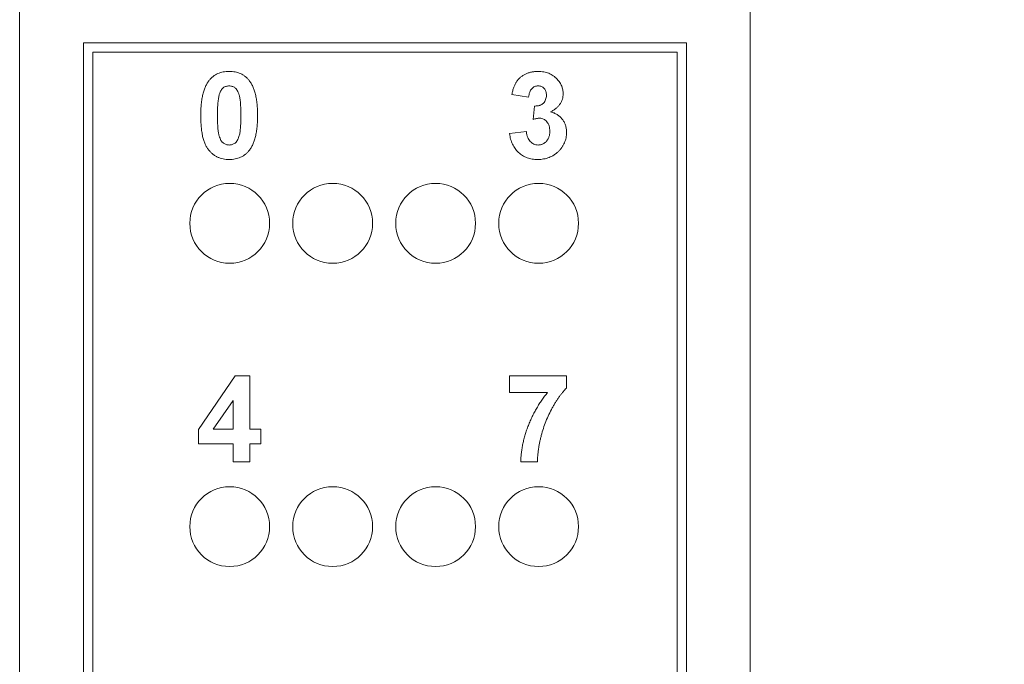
# Paper-space layout 'Sheet2' of a CAD drawing. Header units: inches. Extents: x 1 to 35, y 0.9 to 23.2.
# Tile 24 of 31: x 24.5 to 25.6, y 12.2 to 12.9. Entities that reach past the tile are written whole.
import ezdxf

# ---------------------------------------------------------------- set-up
doc = ezdxf.new("R2010")
doc.units = ezdxf.units.IN
doc.header["$MEASUREMENT"] = 0
doc.dimstyles.new('SLDDIMSTYLE13', dxfattribs={"dimtxt": 0, "dimasz": 0.23622, "dimexe": 0, "dimexo": 0.0625, "dimgap": 0, "dimtad": 0, "dimtih": 1, "dimtoh": 1, "dimdec": 0, "dimrnd": 1e-09, "dimzin": 0, "dimdsep": 46, "dimtxsty": 'Standard', "dimsah": 1, "dimcen": 0.09, "dimadec": 0, "dimazin": 0, "dimtfac": 0.23622, "dimtdec": 0, "dimtofl": 0, "dimtmove": 0, "dimatfit": 3, "dimfxl": 1, "dimfrac": 2, "dimtolj": 1, "dimtzin": 0, "dimarcsym": 0})

psp = doc.layouts.new('Sheet2')

# ---------------------------------------------------------------- linework, layer by layer
at = {"color": 7, "linetype": 'Continuous', "lineweight": 0}
for p, q in [((24.499, 17.5528), (24.499, 8.2851)), ((25.2864, 8.2851), (25.2864, 17.5528)), ((24.5677, 12.8946), (24.5677, 10.9033)), ((25.2177, 12.8946), (24.5677, 12.8946)), ((25.2177, 10.9033), (25.2177, 12.8946)), ((24.5777, 10.9133), (24.5777, 12.8846)), ((24.5777, 12.8846), (25.2077, 12.8846)), ((25.2077, 12.8846), (25.2077, 10.9133)), ((25.0476, 12.8362), (25.0296, 12.8389)), ((25.0524, 12.812), (25.0541, 12.8265)), ((25.0272, 12.7967), (25.0452, 12.7989)), ((24.6918, 12.4778), (24.7314, 12.5356)), ((24.7314, 12.5356), (24.7471, 12.5356)), ((24.7471, 12.5356), (24.7471, 12.4779)), ((25.0272, 12.5356), (25.0885, 12.5356)), ((25.0272, 12.5176), (25.0272, 12.5356)), ((25.0885, 12.5356), (25.0885, 12.5224)), ((25.0681, 12.5176), (25.0272, 12.5176)), ((24.729, 12.5091), (24.7076, 12.4779)), ((24.729, 12.4779), (24.729, 12.5091)), ((24.6918, 12.4623), (24.6918, 12.4778)), ((24.7076, 12.4779), (24.729, 12.4779)), ((24.7471, 12.4779), (24.7591, 12.4779)), ((24.7591, 12.4779), (24.7591, 12.4623)), ((24.729, 12.4623), (24.6918, 12.4623)), ((24.729, 12.443), (24.729, 12.4623)), ((24.7591, 12.4623), (24.7471, 12.4623)), ((24.7471, 12.4623), (24.7471, 12.443)), ((24.7471, 12.443), (24.729, 12.443)), ((25.0572, 12.443), (25.0392, 12.443))]:
    psp.add_line(p, q, dxfattribs=at)
for centre in [(24.7254, 12.7), (24.8364, 12.7), (24.9474, 12.7), (25.0584, 12.7), (24.7254, 12.373), (24.8364, 12.373), (24.9474, 12.373), (25.0584, 12.373)]:
    psp.add_circle(centre, 0.043, dxfattribs=at)
for points, knots in [([(24.6942, 12.8165), (24.6942, 12.8175), (24.6942, 12.8197), (24.6943, 12.8228), (24.6945, 12.8258), (24.6947, 12.8286), (24.695, 12.8314), (24.6954, 12.8341), (24.6959, 12.8366), (24.6965, 12.839), (24.6971, 12.8413), (24.6978, 12.8435), (24.6985, 12.8456), (24.6994, 12.8476), (24.7003, 12.8494), (24.7012, 12.8512), (24.7023, 12.8528), (24.7031, 12.8538), (24.7034, 12.8543)], [0, 0, 0, 0, 0.081529, 0.159787, 0.235743, 0.308564, 0.379174, 0.446742, 0.511904, 0.574573, 0.634354, 0.692516, 0.748439, 0.802149, 0.853871, 0.90396, 0.952602, 1, 1, 1, 1]), ([(24.7034, 12.8543), (24.7041, 12.855), (24.7054, 12.8566), (24.7076, 12.8585), (24.71, 12.8602), (24.7126, 12.8615), (24.7154, 12.8626), (24.7184, 12.8633), (24.7215, 12.8637), (24.7237, 12.8638), (24.7248, 12.8638)], [0, 0, 0, 0, 0.123958, 0.2447, 0.363941, 0.484152, 0.605999, 0.731306, 0.862758, 1, 1, 1, 1]), ([(24.7248, 12.8638), (24.7259, 12.8638), (24.7281, 12.8637), (24.7313, 12.8633), (24.7343, 12.8625), (24.7371, 12.8615), (24.7397, 12.8601), (24.7421, 12.8584), (24.7443, 12.8565), (24.7456, 12.8549), (24.7463, 12.8542)], [0, 0, 0, 0, 0.137323, 0.267352, 0.392965, 0.51492, 0.6342, 0.754352, 0.875575, 1, 1, 1, 1]), ([(24.7463, 12.8542), (24.7467, 12.8537), (24.7474, 12.8527), (24.7485, 12.8511), (24.7495, 12.8494), (24.7503, 12.8475), (24.7512, 12.8455), (24.7519, 12.8435), (24.7526, 12.8413), (24.7532, 12.839), (24.7537, 12.8365), (24.7542, 12.834), (24.7546, 12.8313), (24.7549, 12.8285), (24.7552, 12.8256), (24.7554, 12.8226), (24.7555, 12.8195), (24.7555, 12.8174), (24.7555, 12.8163)], [0, 0, 0, 0, 0.046673, 0.095251, 0.144862, 0.19631, 0.249763, 0.305775, 0.363267, 0.423548, 0.486033, 0.551487, 0.619434, 0.689951, 0.763148, 0.839004, 0.918105, 1, 1, 1, 1]), ([(25.0296, 12.8389), (25.0299, 12.8402), (25.0304, 12.8429), (25.0316, 12.8466), (25.033, 12.8498), (25.0345, 12.8527), (25.0365, 12.8552), (25.0387, 12.8574), (25.0413, 12.8593), (25.0441, 12.8609), (25.0473, 12.8622), (25.0506, 12.8631), (25.0541, 12.8637), (25.0565, 12.8638), (25.0578, 12.8638)], [0, 0, 0, 0, 0.101736, 0.194745, 0.279284, 0.357067, 0.430998, 0.505863, 0.582144, 0.661554, 0.743307, 0.825965, 0.911206, 1, 1, 1, 1]), ([(25.0578, 12.8638), (25.0588, 12.8638), (25.0609, 12.8637), (25.0639, 12.8633), (25.0667, 12.8627), (25.0694, 12.8618), (25.0719, 12.8606), (25.0743, 12.8591), (25.0765, 12.8574), (25.0778, 12.8561), (25.0785, 12.8554)], [0, 0, 0, 0, 0.137122, 0.267912, 0.393523, 0.516024, 0.636775, 0.75693, 0.877163, 1, 1, 1, 1]), ([(25.0785, 12.8554), (25.079, 12.8548), (25.08, 12.8537), (25.0813, 12.8519), (25.0824, 12.85), (25.0833, 12.848), (25.084, 12.846), (25.0845, 12.844), (25.0848, 12.8419), (25.0849, 12.8405), (25.0849, 12.8398)], [0, 0, 0, 0, 0.133198, 0.26308, 0.387661, 0.511507, 0.632386, 0.753259, 0.876102, 1, 1, 1, 1]), ([(24.7248, 12.8482), (24.7243, 12.8482), (24.7231, 12.8481), (24.7215, 12.8477), (24.7199, 12.8471), (24.7185, 12.8462), (24.7171, 12.845), (24.716, 12.8433), (24.715, 12.8413), (24.7145, 12.8398), (24.7142, 12.839)], [0, 0, 0, 0, 0.112424, 0.222385, 0.330122, 0.441243, 0.558075, 0.686949, 0.834033, 1, 1, 1, 1]), ([(24.7375, 12.8163), (24.7375, 12.8176), (24.7375, 12.82), (24.7373, 12.8235), (24.7372, 12.8267), (24.737, 12.8296), (24.7368, 12.8322), (24.7365, 12.8345), (24.7361, 12.8365), (24.7356, 12.8386), (24.7348, 12.8408), (24.7337, 12.8431), (24.7325, 12.8449), (24.7312, 12.8462), (24.7297, 12.8471), (24.7282, 12.8477), (24.7265, 12.8481), (24.7254, 12.8482), (24.7248, 12.8482)], [0, 0, 0, 0, 0.100694, 0.193029, 0.277504, 0.353711, 0.422128, 0.482439, 0.534623, 0.579518, 0.655387, 0.720515, 0.776238, 0.824066, 0.868173, 0.910888, 0.95495, 1, 1, 1, 1]), ([(25.0579, 12.8482), (25.0573, 12.8481), (25.056, 12.8481), (25.0541, 12.8475), (25.0525, 12.8465), (25.051, 12.8451), (25.0497, 12.8434), (25.0487, 12.8413), (25.048, 12.8388), (25.0477, 12.8371), (25.0476, 12.8362)], [0, 0, 0, 0, 0.111217, 0.218614, 0.327925, 0.442079, 0.564168, 0.695394, 0.839924, 1, 1, 1, 1]), ([(25.0668, 12.8382), (25.0668, 12.8389), (25.0668, 12.8403), (25.0663, 12.8423), (25.0655, 12.844), (25.0645, 12.8455), (25.0631, 12.8467), (25.0616, 12.8476), (25.0598, 12.8481), (25.0586, 12.8482), (25.0579, 12.8482)], [0, 0, 0, 0, 0.1433142, 0.2747945, 0.3988787, 0.5199876, 0.6370669, 0.7522632, 0.8714619, 1, 1, 1, 1]), ([(24.7142, 12.839), (24.714, 12.8384), (24.7137, 12.8371), (24.7133, 12.8349), (24.713, 12.8325), (24.7127, 12.8298), (24.7125, 12.8269), (24.7123, 12.8236), (24.7122, 12.82), (24.7122, 12.8176), (24.7122, 12.8163)], [0, 0, 0, 0, 0.082373, 0.177042, 0.283337, 0.402395, 0.532698, 0.675936, 0.831413, 1, 1, 1, 1]), ([(25.0541, 12.8265), (25.0546, 12.8265), (25.0556, 12.8265), (25.057, 12.8266), (25.0583, 12.8268), (25.0596, 12.8272), (25.0607, 12.8276), (25.0618, 12.8282), (25.0627, 12.8288), (25.0639, 12.8298), (25.0651, 12.8313), (25.0661, 12.8334), (25.0667, 12.8357), (25.0668, 12.8373), (25.0668, 12.8382)], [0, 0, 0, 0, 0.076419, 0.14829, 0.217074, 0.281501, 0.343775, 0.403169, 0.462254, 0.520485, 0.635212, 0.750135, 0.870616, 1, 1, 1, 1]), ([(25.0849, 12.8398), (25.0849, 12.8388), (25.0848, 12.8368), (25.0841, 12.8339), (25.083, 12.8312), (25.0816, 12.8286), (25.0796, 12.8262), (25.0773, 12.824), (25.0745, 12.8219), (25.0725, 12.8207), (25.0714, 12.8201)], [0, 0, 0, 0, 0.119696, 0.235944, 0.350562, 0.467574, 0.588679, 0.716432, 0.853314, 1, 1, 1, 1]), ([(24.7248, 12.7688), (24.7237, 12.7688), (24.7215, 12.7689), (24.7183, 12.7694), (24.7152, 12.7702), (24.7124, 12.7714), (24.7096, 12.7728), (24.7071, 12.7747), (24.7047, 12.7768), (24.7029, 12.7788), (24.7016, 12.7806), (24.7006, 12.7821), (24.6997, 12.7838), (24.6989, 12.7855), (24.6981, 12.7874), (24.6974, 12.7894), (24.6968, 12.7915), (24.6962, 12.7938), (24.6958, 12.7962), (24.6953, 12.7987), (24.695, 12.8014), (24.6947, 12.8041), (24.6945, 12.807), (24.6943, 12.8101), (24.6942, 12.8132), (24.6942, 12.8154), (24.6942, 12.8165)], [0, 0, 0, 0, 0.0524146, 0.1027092, 0.151444, 0.1996139, 0.2472509, 0.2956961, 0.3449754, 0.396124, 0.422679, 0.4501787, 0.4792373, 0.5092016, 0.5408092, 0.5739194, 0.6083466, 0.6445206, 0.6827186, 0.7224799, 0.7637982, 0.807333, 0.8525067, 0.8996647, 0.948818, 1, 1, 1, 1]), ([(24.7122, 12.8163), (24.7122, 12.815), (24.7122, 12.8125), (24.7123, 12.809), (24.7125, 12.8058), (24.7126, 12.8029), (24.7129, 12.8004), (24.7132, 12.7981), (24.7136, 12.7961), (24.7141, 12.794), (24.7149, 12.7918), (24.7159, 12.7895), (24.7171, 12.7877), (24.7185, 12.7864), (24.72, 12.7855), (24.7215, 12.7849), (24.7231, 12.7845), (24.7243, 12.7845), (24.7248, 12.7844)], [0, 0, 0, 0, 0.100859, 0.19333, 0.277468, 0.353764, 0.422339, 0.48219, 0.534548, 0.579393, 0.65585, 0.721297, 0.776423, 0.823986, 0.867906, 0.911336, 0.954878, 1, 1, 1, 1]), ([(24.7354, 12.7937), (24.7356, 12.7943), (24.736, 12.7956), (24.7364, 12.7977), (24.7367, 12.8001), (24.737, 12.8027), (24.7372, 12.8057), (24.7373, 12.809), (24.7374, 12.8125), (24.7374, 12.815), (24.7375, 12.8163)], [0, 0, 0, 0, 0.082643, 0.176812, 0.282638, 0.401264, 0.531994, 0.675701, 0.831686, 1, 1, 1, 1]), ([(24.7555, 12.8163), (24.7555, 12.8152), (24.7555, 12.8131), (24.7554, 12.8099), (24.7552, 12.8069), (24.7549, 12.804), (24.7546, 12.8013), (24.7542, 12.7986), (24.7537, 12.7961), (24.7532, 12.7936), (24.7526, 12.7913), (24.7519, 12.7891), (24.7511, 12.787), (24.7503, 12.785), (24.7494, 12.7832), (24.7484, 12.7815), (24.7474, 12.7798), (24.7466, 12.7788), (24.7462, 12.7783)], [0, 0, 0, 0, 0.081774, 0.160286, 0.236029, 0.309118, 0.37953, 0.447377, 0.512357, 0.574749, 0.634941, 0.692941, 0.748708, 0.802702, 0.854279, 0.904229, 0.952735, 1, 1, 1, 1]), ([(25.0596, 12.8133), (25.0591, 12.8133), (25.058, 12.8133), (25.0562, 12.813), (25.0544, 12.8126), (25.0531, 12.8122), (25.0524, 12.812)], [0, 0, 0, 0, 0.213631, 0.452876, 0.713603, 1, 1, 1, 1]), ([(25.0705, 12.7993), (25.0704, 12.8003), (25.0703, 12.8023), (25.0698, 12.805), (25.0688, 12.8075), (25.0674, 12.8095), (25.0657, 12.8112), (25.0638, 12.8124), (25.0618, 12.8132), (25.0603, 12.8133), (25.0596, 12.8133)], [0, 0, 0, 0, 0.155197, 0.295127, 0.426734, 0.551889, 0.670787, 0.780663, 0.889114, 1, 1, 1, 1]), ([(25.0714, 12.8201), (25.072, 12.8199), (25.0733, 12.8196), (25.0751, 12.819), (25.0768, 12.8182), (25.0784, 12.8173), (25.0799, 12.8163), (25.0813, 12.8151), (25.0826, 12.8138), (25.0839, 12.8124), (25.0849, 12.8109), (25.0859, 12.8093), (25.0867, 12.8076), (25.0874, 12.8059), (25.0879, 12.8041), (25.0883, 12.8021), (25.0884, 12.8002), (25.0885, 12.7988), (25.0885, 12.7981)], [0, 0, 0, 0, 0.0648425, 0.1281618, 0.1893956, 0.2503287, 0.3103382, 0.3708384, 0.4310697, 0.4927751, 0.554715, 0.6163451, 0.6775315, 0.739312, 0.801913, 0.8659275, 0.9321853, 1, 1, 1, 1]), ([(24.7248, 12.7844), (24.7254, 12.7845), (24.7265, 12.7845), (24.7282, 12.7849), (24.7297, 12.7855), (24.7312, 12.7864), (24.7326, 12.7877), (24.7337, 12.7893), (24.7347, 12.7913), (24.7352, 12.7928), (24.7354, 12.7937)], [0, 0, 0, 0, 0.113638, 0.222386, 0.331252, 0.44131, 0.558128, 0.686986, 0.834053, 1, 1, 1, 1]), ([(25.0575, 12.7688), (25.0565, 12.7688), (25.0545, 12.7689), (25.0515, 12.7693), (25.0487, 12.7699), (25.046, 12.7707), (25.0435, 12.7718), (25.0411, 12.7731), (25.0388, 12.7747), (25.0367, 12.7765), (25.0347, 12.7785), (25.033, 12.7806), (25.0315, 12.7829), (25.0302, 12.7854), (25.0291, 12.788), (25.0282, 12.7908), (25.0275, 12.7936), (25.0273, 12.7956), (25.0272, 12.7967)], [0, 0, 0, 0, 0.067343, 0.132277, 0.195197, 0.256574, 0.317238, 0.37731, 0.43789, 0.499107, 0.560418, 0.621221, 0.681682, 0.742641, 0.804445, 0.867644, 0.932445, 1, 1, 1, 1]), ([(25.0452, 12.7989), (25.0454, 12.7978), (25.0457, 12.7957), (25.0466, 12.7927), (25.0478, 12.7902), (25.0494, 12.7882), (25.0512, 12.7865), (25.0533, 12.7853), (25.0555, 12.7846), (25.0571, 12.7845), (25.0579, 12.7844)], [0, 0, 0, 0, 0.1583078, 0.3004905, 0.4309541, 0.5529727, 0.6685078, 0.7789279, 0.8868892, 1, 1, 1, 1]), ([(25.0885, 12.7981), (25.0885, 12.7971), (25.0884, 12.7952), (25.088, 12.7923), (25.0873, 12.7895), (25.0863, 12.7868), (25.0851, 12.7843), (25.0835, 12.7818), (25.0817, 12.7795), (25.0796, 12.7773), (25.0774, 12.7754), (25.0749, 12.7736), (25.0724, 12.7721), (25.0697, 12.7709), (25.0668, 12.77), (25.0638, 12.7693), (25.0607, 12.7689), (25.0586, 12.7688), (25.0575, 12.7688)], [0, 0, 0, 0, 0.062903, 0.124053, 0.183965, 0.243226, 0.302792, 0.362995, 0.424663, 0.488405, 0.552541, 0.615074, 0.677382, 0.739303, 0.80217, 0.865832, 0.931964, 1, 1, 1, 1]), ([(25.0579, 12.7844), (25.0583, 12.7845), (25.0592, 12.7845), (25.0604, 12.7847), (25.0616, 12.785), (25.0628, 12.7854), (25.0639, 12.786), (25.0649, 12.7867), (25.0659, 12.7875), (25.0669, 12.7885), (25.0677, 12.7895), (25.0684, 12.7906), (25.0691, 12.7919), (25.0696, 12.7932), (25.07, 12.7946), (25.0703, 12.7961), (25.0704, 12.7977), (25.0704, 12.7988), (25.0705, 12.7993)], [0, 0, 0, 0, 0.05948, 0.11782, 0.174849, 0.230993, 0.28763, 0.344241, 0.402904, 0.463801, 0.525671, 0.5873, 0.650474, 0.715088, 0.782163, 0.851414, 0.924169, 1, 1, 1, 1]), ([(24.7462, 12.7783), (24.7456, 12.7776), (24.7443, 12.7761), (24.742, 12.7741), (24.7396, 12.7725), (24.737, 12.7711), (24.7343, 12.7701), (24.7313, 12.7694), (24.7281, 12.7689), (24.7259, 12.7688), (24.7248, 12.7688)], [0, 0, 0, 0, 0.123954, 0.244691, 0.363928, 0.483447, 0.606014, 0.731315, 0.862763, 1, 1, 1, 1]), ([(25.0392, 12.443), (25.0392, 12.4446), (25.0394, 12.4478), (25.0398, 12.4526), (25.0405, 12.4575), (25.0414, 12.4624), (25.0426, 12.4672), (25.0439, 12.4722), (25.0455, 12.4771), (25.0474, 12.482), (25.0494, 12.4869), (25.0515, 12.4917), (25.0539, 12.4963), (25.0564, 12.5009), (25.0591, 12.5052), (25.0619, 12.5095), (25.0649, 12.5136), (25.067, 12.5163), (25.0681, 12.5176)], [0, 0, 0, 0, 0.058953, 0.118332, 0.178522, 0.239353, 0.301026, 0.363551, 0.42738, 0.492332, 0.557474, 0.621959, 0.685888, 0.749254, 0.812266, 0.875035, 0.937533, 1, 1, 1, 1]), ([(25.0885, 12.5224), (25.0879, 12.5217), (25.0865, 12.5204), (25.0847, 12.5182), (25.0827, 12.5158), (25.0808, 12.5132), (25.0789, 12.5105), (25.077, 12.5075), (25.0751, 12.5043), (25.0724, 12.4997), (25.0694, 12.4938), (25.0662, 12.4865), (25.0634, 12.4789), (25.0616, 12.4725), (25.0603, 12.4673), (25.0595, 12.4635), (25.0588, 12.4599), (25.0582, 12.4563), (25.0578, 12.4528), (25.0574, 12.4495), (25.0573, 12.4462), (25.0572, 12.4441), (25.0572, 12.443)], [0, 0, 0, 0, 0.031427, 0.064606, 0.099439, 0.136456, 0.175352, 0.216101, 0.258978, 0.304008, 0.395757, 0.487616, 0.579874, 0.672708, 0.718695, 0.76308, 0.805894, 0.8476, 0.8876, 0.926386, 0.963755, 1, 1, 1, 1])]:
    psp.add_open_spline(points, degree=3, knots=knots, dxfattribs=at)

# ---------------------------------------------------------------- leaders
psp.add_leader([(25.2077, 11.7587), (26.3718, 12.4772), (26.6218, 12.4772)], dimstyle='SLDDIMSTYLE13', dxfattribs=at)

doc.saveas('drawing.dxf')
